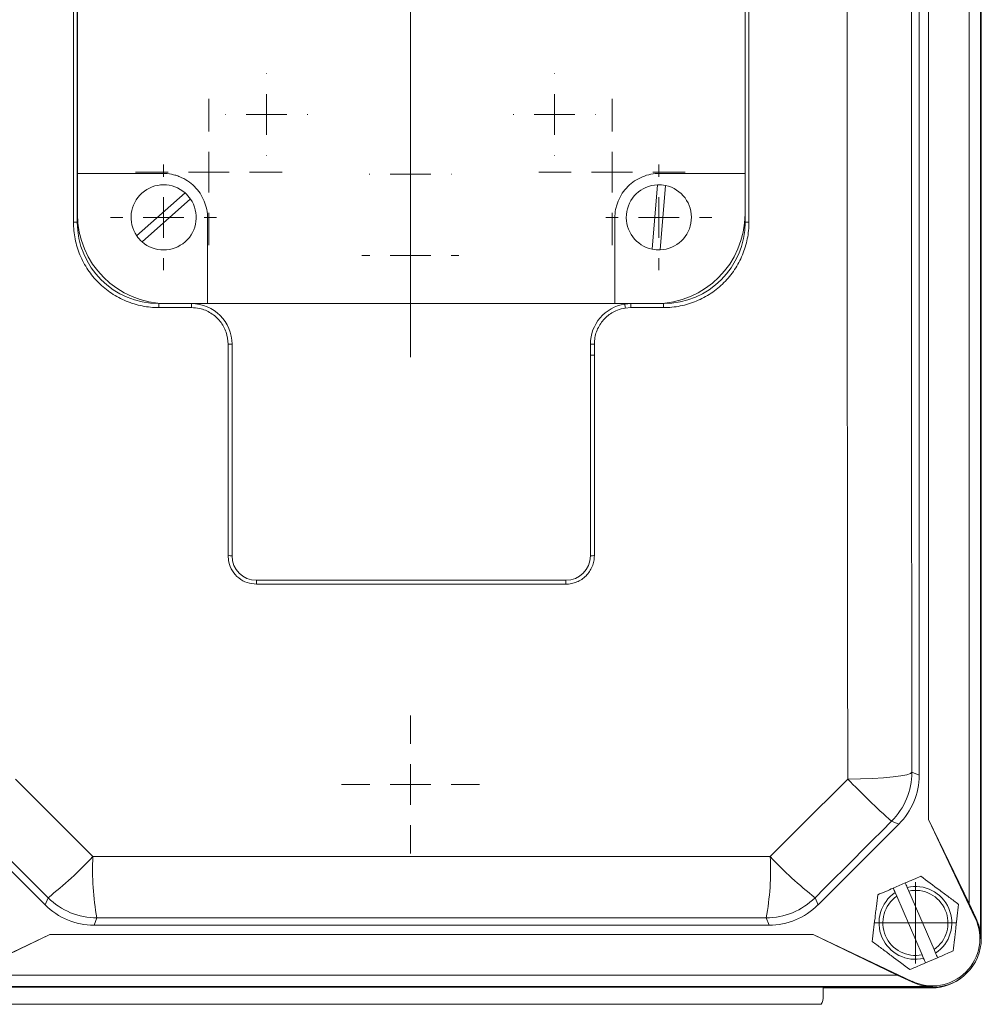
# Model space of a CAD drawing. Header units: millimetres. Extents: x 165 to 832, y 42 to 879.
# Tile 7 of 24: x 237 to 355, y 42 to 163. Entities that reach past the tile are written whole.
import ezdxf

# ---------------------------------------------------------------- set-up
doc = ezdxf.new("R2010")
doc.units = ezdxf.units.MM

# ---------------------------------------------------------------- blocks, each defined once
blk = doc.blocks.new('SW_CENTERMARKSYMBOL_9')
at = {"color": 0, "linetype": 'Continuous', "lineweight": 0}
for p, q in [((0, 5), (0, 9)), ((0, 0), (0, 2.5)), ((-5, 0), (-9, 0)), ((0, 0), (-2.5, 0)), ((0, 0), (0, -2.5)), ((0, 0), (2.5, 0)), ((5, 0), (9, 0)), ((0, -5), (0, -9))]:
    blk.add_line(p, q, dxfattribs=at)
blk = doc.blocks.new('SW_CENTERMARKSYMBOL_10')
at = {"color": 0, "linetype": 'Continuous', "lineweight": 0}
for p, q in [((0, 5), (0, 47.5)), ((0, 0), (0, 2.5)), ((-5, 0), (-47.5, 0)), ((0, 0), (-2.5, 0)), ((0, 0), (0, -2.5)), ((0, 0), (2.5, 0)), ((5, 0), (47.5, 0)), ((0, -5), (0, -47.5))]:
    blk.add_line(p, q, dxfattribs=at)
blk = doc.blocks.new('SW_CENTERMARKSYMBOL_13')
at = {"color": 0, "linetype": 'Continuous', "lineweight": 0}
for p, q in [((0, 5), (0, 6.5)), ((0, 0), (0, 2.5)), ((-5, 0), (-6.5, 0)), ((0, 0), (-2.5, 0)), ((0, 0), (0, -2.5)), ((0, 0), (2.5, 0)), ((5, 0), (6.5, 0)), ((0, -5), (0, -6.5))]:
    blk.add_line(p, q, dxfattribs=at)
blk = doc.blocks.new('SW_CENTERMARKSYMBOL_14')
at = {"color": 0, "linetype": 'Continuous', "lineweight": 0}
for p, q in [((0, 5), (0, 6.5)), ((0, 0), (0, 2.5)), ((-5, 0), (-6.5, 0)), ((0, 0), (-2.5, 0)), ((0, 0), (0, -2.5)), ((0, 0), (2.5, 0)), ((5, 0), (6.5, 0)), ((0, -5), (0, -6.5))]:
    blk.add_line(p, q, dxfattribs=at)
blk = doc.blocks.new('SW_CENTERMARKSYMBOL_24')
at = {"color": 0, "linetype": 'Continuous', "lineweight": 0}
for p, q in [((0, 5), (0, 5.05)), ((0, 0), (0, 2.5)), ((-5, 0), (-5.05, 0)), ((0, 0), (-2.5, 0)), ((0, 0), (0, -2.5)), ((0, 0), (2.5, 0)), ((5, 0), (5.05, 0)), ((0, -5), (0, -5.05))]:
    blk.add_line(p, q, dxfattribs=at)
blk = doc.blocks.new('SW_CENTERMARKSYMBOL_25')
at = {"color": 0, "linetype": 'Continuous', "lineweight": 0}
for p, q in [((0, 5), (0, 5.95)), ((0, 0), (0, 2.5)), ((-5, 0), (-5.95, 0)), ((0, 0), (-2.5, 0)), ((0, 0), (0, -2.5)), ((0, 0), (2.5, 0)), ((5, 0), (5.95, 0)), ((0, -5), (0, -5.95))]:
    blk.add_line(p, q, dxfattribs=at)
blk = doc.blocks.new('SW_CENTERMARKSYMBOL_26')
at = {"color": 0, "linetype": 'Continuous', "lineweight": 0}
for p, q in [((0, 5), (0, 5.05)), ((0, 0), (0, 2.5)), ((-5, 0), (-5.05, 0)), ((0, 0), (-2.5, 0)), ((0, 0), (0, -2.5)), ((0, 0), (2.5, 0)), ((5, 0), (5.05, 0)), ((0, -5), (0, -5.05))]:
    blk.add_line(p, q, dxfattribs=at)
blk = doc.blocks.new('SW_CENTERMARKSYMBOL_27')
at = {"color": 0, "linetype": 'Continuous', "lineweight": 0}
for p, q in [((0, 5), (0, 9)), ((0, 0), (0, 2.5)), ((-5, 0), (-9, 0)), ((0, 0), (-2.5, 0)), ((0, 0), (0, -2.5)), ((0, 0), (2.5, 0)), ((5, 0), (9, 0)), ((0, -5), (0, -9))]:
    blk.add_line(p, q, dxfattribs=at)
blk = doc.blocks.new('SW_CENTERMARKSYMBOL_28')
at = {"color": 0, "linetype": 'Continuous', "lineweight": 0}
for p, q in [((0, 5), (0, 5.05)), ((0, 0), (0, 2.5)), ((-5, 0), (-5.05, 0)), ((0, 0), (-2.5, 0)), ((0, 0), (0, -2.5)), ((0, 0), (2.5, 0)), ((5, 0), (5.05, 0)), ((0, -5), (0, -5.05))]:
    blk.add_line(p, q, dxfattribs=at)
blk = doc.blocks.new('SW_CENTERMARKSYMBOL_29')
at = {"color": 0, "linetype": 'Continuous', "lineweight": 0}
for p, q in [((0, 5), (0, 8.47)), ((0, 0), (0, 2.5)), ((-5, 0), (-8.47, 0)), ((0, 0), (-2.5, 0)), ((0, 0), (0, -2.5)), ((0, 0), (2.5, 0)), ((5, 0), (8.47, 0)), ((0, -5), (0, -8.47))]:
    blk.add_line(p, q, dxfattribs=at)
blk = doc.blocks.new('SW_CENTERMARKSYMBOL_31')
at = {"color": 0, "linetype": 'Continuous', "lineweight": 0}
for p, q in [((0, 2.5), (0, 5)), ((0, 0), (0, 2.5)), ((-2.5, 0), (-5, 0)), ((0, 0), (-2.5, 0)), ((0, 0), (0, -2.5)), ((0, 0), (2.5, 0)), ((2.5, 0), (5, 0)), ((0, -2.5), (0, -5))]:
    blk.add_line(p, q, dxfattribs=at)

msp = doc.modelspace()

# ---------------------------------------------------------------- linework, layer by layer
at = {"color": 7, "linetype": 'Continuous', "lineweight": 15}
for p, q in [((355.13, 227.97), (355.13, 49.97)), ((355.22, 49.97), (355.22, 227.97)), ((353.72, 223.66), (353.72, 54.27)), ((348.72, 213.33), (348.72, 64.6)), ((347.59, 70.02), (347.59, 207.91)), ((243.75, 137.97), (243.75, 199.92)), ((244.22, 199.97), (244.22, 137.97)), ((326.22, 137.97), (326.22, 199.97)), ((326.69, 199.92), (326.69, 137.97)), ((244.23, 143.97), (244.23, 193.97)), ((326.21, 193.97), (326.21, 143.97)), ((244.23, 143.97), (254.72, 143.97)), ((244.23, 138.97), (244.23, 143.97)), ((315.72, 143.97), (326.21, 143.97)), ((326.21, 143.97), (326.21, 138.97)), ((251.51, 136.3), (257.45, 141.57)), ((314.8, 134.65), (315.46, 142.56)), ((316.46, 142.47), (315.79, 134.56)), ((258.12, 140.82), (252.18, 135.55)), ((260.22, 138.47), (260.22, 127.98)), ((310.22, 127.98), (310.22, 138.47)), ((254.22, 127.97), (258.22, 127.97)), ((258.24, 127.47), (254.24, 127.47)), ((260.22, 127.98), (255.22, 127.98)), ((310.22, 127.98), (260.22, 127.98)), ((315.22, 127.98), (310.22, 127.98)), ((312.2, 127.47), (311.51, 127.42)), ((316.2, 127.47), (312.2, 127.47)), ((312.22, 127.97), (316.22, 127.97)), ((262.74, 97), (262.74, 122.98)), ((263.22, 122.97), (263.22, 96.97)), ((307.22, 121.64), (307.22, 122.97)), ((307.22, 96.97), (307.22, 121.64)), ((307.71, 121.65), (307.71, 97)), ((266.22, 93.97), (304.22, 93.97)), ((304.21, 93.5), (266.24, 93.5)), ((346.7, 70.39), (347.59, 70.02)), ((345.1, 64.01), (344.21, 64.38)), ((348.72, 64.6), (354.48, 52.46)), ((353.72, 54.27), (348.72, 64.6)), ((230.34, 64.01), (240.27, 54.09)), ((335.18, 54.09), (345.1, 64.01)), ((344.42, 56.15), (345.89, 56.79)), ((346.32, 55.79), (346.13, 56.24)), ((349.42, 48.6), (346.32, 55.79)), ((240.27, 54.09), (240.63, 54.97)), ((334.81, 54.97), (335.18, 54.09)), ((344.66, 55.6), (344.85, 55.16)), ((344.85, 55.16), (347.95, 47.96)), ((354.56, 52.5), (353.72, 54.27)), ((246.64, 52.49), (246.28, 51.6)), ((329.17, 51.6), (328.8, 52.49)), ((354.48, 52.46), (354.56, 52.5)), ((246.28, 51.6), (329.17, 51.6)), ((240.86, 50.47), (228.72, 44.7)), ((230.53, 45.47), (240.86, 50.47)), ((334.58, 50.47), (240.86, 50.47)), ((346.72, 44.7), (334.58, 50.47)), ((334.58, 50.47), (344.91, 45.47)), ((355.13, 49.97), (355.22, 49.97)), ((349.61, 48.15), (349.42, 48.6)), ((347.95, 47.96), (348.14, 47.52)), ((349.85, 47.6), (348.38, 46.97)), ((344.91, 45.47), (230.53, 45.47)), ((344.91, 45.47), (346.69, 44.62)), ((349.22, 44.05), (226.22, 44.05)), ((226.22, 43.97), (349.22, 43.97)), ((349.22, 43.97), (226.22, 43.97)), ((335.82, 43.89), (349.13, 43.89)), ((335.82, 42.88), (335.82, 43.89)), ((346.72, 44.7), (346.69, 44.62)), ((349.22, 44.05), (349.22, 43.97)), ((335.55, 41.88), (234.71, 41.88))]:
    msp.add_line(p, q, dxfattribs=at)
at = {"color": 7, "linetype": 'Continuous', "lineweight": 15, "flags": 128}
for points in [[(338.82, 69.55), (338.8, 86.86), (338.78, 104.21), (338.77, 121.58), (338.77, 138.97), (338.77, 156.35), (338.78, 173.72), (338.8, 191.07), (338.82, 208.38)], [(346.7, 207.54), (346.68, 190.43), (346.66, 173.3), (346.65, 156.14), (346.65, 138.97), (346.65, 121.8), (346.66, 104.64), (346.68, 87.5), (346.7, 70.39)], [(338.82, 69.55), (340.37, 69.57), (341.85, 69.63), (343.2, 69.71), (344.38, 69.82), (345.35, 69.94), (346.08, 70.08), (346.53, 70.23), (346.7, 70.39)], [(236.62, 69.55), (237.81, 68.36), (239, 67.17), (240.19, 65.98), (241.38, 64.79), (242.57, 63.6), (243.76, 62.41), (244.95, 61.22), (246.14, 60.03)], [(329.3, 60.03), (330.49, 61.22), (331.68, 62.41), (332.87, 63.6), (334.06, 64.79), (335.25, 65.98), (336.44, 67.17), (337.63, 68.36), (338.82, 69.55)], [(240.63, 54.97), (239.46, 56.15), (238.28, 57.33), (237.11, 58.5), (235.93, 59.68), (234.76, 60.85), (233.58, 62.03), (232.41, 63.2), (231.23, 64.38)], [(344.21, 64.38), (343.03, 63.2), (341.86, 62.03), (340.68, 60.85), (339.51, 59.68), (338.33, 58.5), (337.16, 57.33), (335.98, 56.15), (334.81, 54.97)], [(246.14, 60.03), (256.53, 60.03), (266.92, 60.04), (277.32, 60.04), (287.72, 60.04), (298.12, 60.04), (308.52, 60.04), (318.92, 60.03), (329.3, 60.03)], [(328.8, 52.49), (318.54, 52.49), (308.27, 52.5), (298, 52.5), (287.72, 52.5), (277.45, 52.5), (267.17, 52.5), (256.9, 52.49), (246.64, 52.49)]]:
    msp.add_lwpolyline(points, dxfattribs=at)
at = {"color": 7, "linetype": 'Continuous', "lineweight": 15}
for centre, radius, start, end in [((254.82, 138.56), 4, 48.7166, 214.3551), ((254.82, 138.56), 4, 34.3551, 48.7166), ((315.63, 138.56), 4, 92.3805, 258.019), ((315.63, 138.56), 4, 78.019, 92.3805), ((315.63, 138.56), 4, 272.3805, 78.019), ((254.82, 138.56), 4, 228.7166, 34.3551), ((243.86, 58), 79.97, 89.7447, 90.0804), ((254.22, 137.97), 10, 180, 270), ((255.22, 138.97), 10.99, 180, 270), ((315.22, 138.97), 10.99, 270, 0), ((316.22, 137.97), 10, 270, 0), ((326.58, 56.82), 81.14, 89.9201, 90.2535), ((254.82, 138.56), 4, 214.3551, 228.7166), ((315.63, 138.56), 4, 258.019, 272.3805), ((251.67, 127.6), 2.58, 357.3012, 8.2662), ((255.32, 127.6), 2.92, 357.6186, 7.2849), ((258.22, 122.97), 5, 0, 90), ((312.22, 122.97), 5, 98.862, 180), ((312.22, 122.97), 5, 90, 98.862), ((315.37, 128.14), 3.92, 183.4691, 190.621), ((315.71, 127.6), 3.51, 173.944, 181.9832), ((319.22, 127.6), 3.02, 172.9606, 182.3019), ((262.86, 117.76), 5.22, 85.995, 91.2918), ((307.61, 116.9), 6.08, 89.0626, 93.6362), ((307.59, 116.78), 4.87, 88.5993, 94.3179), ((262.86, 94.99), 2.01, 79.538, 93.3457), ((266.22, 96.97), 3, 180, 270), ((304.22, 96.97), 3, 270, 0), ((307.59, 94.97), 2.03, 86.6464, 100.4177), ((262.51, 93.61), 3.72, 358.2797, 5.4804), ((309.05, 93.61), 4.85, 175.7912, 181.3228), ((338.2, 70.39), 8.5, 315.0044, 359.9956), ((409.85, 138.24), 98.82, 224.0424, 228.3724), ((210.57, 93.26), 48.68, 308.1386, 316.9403), ((277.74, 58.36), 31.65, 176.9741, 190.6877), ((297.7, 58.36), 31.65, 349.3123, 3.0259), ((364.87, 93.26), 48.68, 223.0597, 231.8614), ((347.13, 51.88), 4.47, 303.6216, 103.0228), ((347.13, 51.88), 4, 304.8592, 101.7852), ((246.64, 60.99), 8.5, 225.0043, 269.9957), ((328.8, 60.99), 8.5, 270.0043, 314.9957), ((347.13, 51.88), 4.47, 123.6216, 283.0228), ((347.13, 51.88), 4, 124.8592, 281.7852), ((349.22, 49.97), 5.83, 244.6063, 25.3937), ((349.22, 49.97), 5.91, 0, 25.3937), ((349.22, 49.97), 6, 270, 0), ((349.22, 49.97), 6, 270, 0), ((349.13, 49.88), 5.99, 270, 310.7189), ((349.22, 49.97), 5.91, 244.6063, 270)]:
    msp.add_arc(centre, radius, start, end, dxfattribs=at)
for centre, major_axis, ratio, start_param, end_param in [((339.09, 70.02), (7.85, -3.25), 0.999894, 5.890524, 6.675847), ((246.28, 60.1), (-3.25, -7.85), 0.999894, 5.890524, 6.675847), ((329.16, 60.1), (3.25, -7.85), 0.999894, 5.890524, 6.675847), ((333.79, 42.88), (2.03, 0), 0.984808, 5.759587, 6.283185)]:
    msp.add_ellipse(centre, major_axis=major_axis, ratio=ratio, start_param=start_param, end_param=end_param, dxfattribs=at)
for points, knots in [([(254.72, 143.97), (255.08, 143.97), (255.44, 143.93), (255.96, 143.83), (256.14, 143.78), (256.48, 143.68), (256.66, 143.62), (257.16, 143.41), (257.47, 143.24), (258.07, 142.84), (258.35, 142.61), (258.86, 142.1), (259.09, 141.83), (259.49, 141.22), (259.66, 140.9), (259.94, 140.24), (260.04, 139.89), (260.19, 139.19), (260.22, 138.83), (260.22, 138.47)], [0, 0, 0, 0, 0.125, 0.125, 0.1875, 0.1875, 0.25, 0.25, 0.375, 0.375, 0.5, 0.5, 0.625, 0.625, 0.75, 0.75, 0.875, 0.875, 1, 1, 1, 1]), ([(310.22, 138.47), (310.22, 138.83), (310.26, 139.18), (310.36, 139.71), (310.4, 139.88), (310.51, 140.23), (310.57, 140.4), (310.78, 140.9), (310.94, 141.22), (311.34, 141.82), (311.58, 142.1), (312.08, 142.61), (312.36, 142.84), (312.96, 143.24), (313.28, 143.41), (313.95, 143.68), (314.29, 143.79), (315, 143.93), (315.36, 143.97), (315.72, 143.97)], [0, 0, 0, 0, 0.125, 0.125, 0.1875, 0.1875, 0.25, 0.25, 0.375, 0.375, 0.5, 0.5, 0.625, 0.625, 0.75, 0.75, 0.875, 0.875, 1, 1, 1, 1]), ([(254.24, 127.47), (253.55, 127.47), (252.87, 127.54), (251.87, 127.74), (251.53, 127.82), (250.88, 128.02), (250.55, 128.14), (249.6, 128.53), (248.99, 128.86), (248.14, 129.43), (247.86, 129.63), (247.33, 130.07), (247.07, 130.3), (246.35, 131.03), (245.91, 131.55), (245.34, 132.41), (245.16, 132.71), (244.83, 133.32), (244.54, 133.93), (244.31, 134.58), (244.11, 135.23), (244.02, 135.57), (243.82, 136.59), (243.75, 137.27), (243.75, 137.97)], [0, 0, 0, 0, 0.125, 0.125, 0.1875, 0.1875, 0.25, 0.25, 0.375, 0.375, 0.4375, 0.4375, 0.5, 0.5, 0.625, 0.625, 0.6875, 0.6875, 0.75, 0.8125, 0.8125, 0.875, 0.875, 1, 1, 1, 1]), ([(326.69, 137.97), (326.69, 137.27), (326.62, 136.59), (326.43, 135.59), (326.34, 135.25), (326.14, 134.59), (326.03, 134.27), (325.63, 133.31), (325.31, 132.71), (324.74, 131.86), (324.53, 131.58), (324.09, 131.04), (323.86, 130.79), (323.14, 130.06), (322.61, 129.63), (321.75, 129.05), (321.45, 128.88), (320.85, 128.55), (320.23, 128.26), (319.59, 128.03), (318.93, 127.83), (318.59, 127.74), (317.58, 127.54), (316.89, 127.47), (316.2, 127.47)], [0, 0, 0, 0, 0.125, 0.125, 0.1875, 0.1875, 0.25, 0.25, 0.375, 0.375, 0.4375, 0.4375, 0.5, 0.5, 0.625, 0.625, 0.6875, 0.6875, 0.75, 0.8125, 0.8125, 0.875, 0.875, 1, 1, 1, 1]), ([(262.74, 122.98), (262.69, 123.48), (262.59, 124.49), (261.82, 125.84), (260.68, 126.86), (259.41, 127.4), (258.58, 127.45), (258.24, 127.47)], [0, 0, 0, 0, 0.214445, 0.428893, 0.643288, 0.857762, 1, 1, 1, 1]), ([(311.51, 127.42), (311.18, 127.35), (310.36, 127.16), (309.19, 126.43), (308.22, 125.25), (307.76, 124.02), (307.72, 123.25), (307.71, 122.98)], [0, 0, 0, 0, 0.15841, 0.396513, 0.634384, 0.87114, 1, 1, 1, 1]), ([(307.71, 122.98), (307.71, 122.64), (307.71, 122.2), (307.71, 121.76), (307.71, 121.65)], [0, 0, 0, 0, 0.753484, 1, 1, 1, 1]), ([(266.24, 93.5), (265.84, 93.54), (265.06, 93.61), (264.01, 94.21), (263.22, 95.1), (262.8, 96.08), (262.76, 96.73), (262.74, 97)], [0, 0, 0, 0, 0.214183, 0.42837, 0.642468, 0.856744, 1, 1, 1, 1]), ([(307.71, 97), (307.71, 96.77), (307.68, 96.54), (307.6, 96.09), (307.53, 95.87), (307.35, 95.45), (307.25, 95.25), (306.99, 94.87), (306.85, 94.69), (306.52, 94.36), (306.35, 94.22), (305.96, 93.96), (305.76, 93.85), (305.34, 93.68), (305.12, 93.61), (304.67, 93.52), (304.44, 93.5), (304.21, 93.5)], [0, 0, 0, 0, 0.125, 0.125, 0.25, 0.25, 0.375, 0.375, 0.5, 0.5, 0.625, 0.625, 0.75, 0.75, 0.875, 0.875, 1, 1, 1, 1]), ([(347.8, 57.61), (347.49, 57.48), (347.17, 57.34), (346.53, 57.06), (346.21, 56.93), (345.89, 56.79)], [0, 0, 0, 0, 0.5, 0.5, 1, 1, 1, 1]), ([(347.8, 57.61), (348.56, 57.05), (349.33, 56.48), (350.31, 55.75), (350.51, 55.6), (350.9, 55.31), (351.1, 55.16), (351.68, 54.73), (352.06, 54.45), (352.44, 54.16)], [0, 0, 0, 0, 0.5, 0.5, 0.625, 0.625, 0.75, 0.75, 1, 1, 1, 1]), ([(341.83, 49.59), (341.94, 50.53), (342.05, 51.48), (342.2, 52.7), (342.22, 52.94), (342.28, 53.43), (342.31, 53.67), (342.39, 54.39), (342.45, 54.86), (342.5, 55.33)], [0, 0, 0, 0, 0.5, 0.5, 0.625, 0.625, 0.75, 0.75, 1, 1, 1, 1]), ([(352.44, 54.16), (352.33, 53.23), (352.21, 52.28), (352.07, 51.06), (352.04, 50.81), (351.99, 50.33), (351.96, 50.09), (351.87, 49.37), (351.82, 48.9), (351.76, 48.43)], [0, 0, 0, 0, 0.5, 0.5, 0.625, 0.625, 0.75, 0.75, 1, 1, 1, 1]), ([(346.46, 46.14), (345.71, 46.71), (344.94, 47.28), (343.95, 48.01), (343.76, 48.16), (343.37, 48.45), (343.17, 48.6), (342.59, 49.03), (342.21, 49.31), (341.83, 49.59)], [0, 0, 0, 0, 0.5, 0.5, 0.625, 0.625, 0.75, 0.75, 1, 1, 1, 1]), ([(351.76, 48.43), (351.45, 48.29), (351.13, 48.16), (350.49, 47.88), (350.17, 47.74), (349.85, 47.6)], [0, 0, 0, 0, 0.5, 0.5, 1, 1, 1, 1])]:
    msp.add_open_spline(points, degree=3, knots=knots, dxfattribs=at)
for points in [[(344.42, 56.15), (343.76, 55.87), (343.13, 55.6), (342.5, 55.33)], [(344.42, 56.15), (344.5, 55.97), (344.58, 55.79), (344.66, 55.6)], [(346.13, 56.24), (346.05, 56.42), (345.97, 56.6), (345.89, 56.79)], [(348.14, 47.52), (348.22, 47.34), (348.3, 47.15), (348.38, 46.97)], [(349.85, 47.6), (349.77, 47.79), (349.69, 47.97), (349.61, 48.15)], [(348.38, 46.97), (347.72, 46.69), (347.09, 46.41), (346.46, 46.14)]]:
    msp.add_open_spline(points, degree=3, dxfattribs=at)

# ---------------------------------------------------------------- block references
at = {"color": 7, "linetype": 'Continuous', "lineweight": 0}
for name, p in [('SW_CENTERMARKSYMBOL_10', (285.13, 168.88)), ('SW_CENTERMARKSYMBOL_28', (267.46, 151.2)), ('SW_CENTERMARKSYMBOL_24', (302.81, 151.2)), ('SW_CENTERMARKSYMBOL_27', (260.38, 144.13)), ('SW_CENTERMARKSYMBOL_9', (309.88, 144.13)), ('SW_CENTERMARKSYMBOL_26', (285.13, 143.88)), ('SW_CENTERMARKSYMBOL_14', (254.82, 138.56)), ('SW_CENTERMARKSYMBOL_13', (315.63, 138.56)), ('SW_CENTERMARKSYMBOL_25', (285.13, 133.88)), ('SW_CENTERMARKSYMBOL_29', (285.13, 68.88)), ('SW_CENTERMARKSYMBOL_31', (347.13, 51.88))]:
    msp.add_blockref(name, p, dxfattribs=at)

doc.saveas('drawing.dxf')
